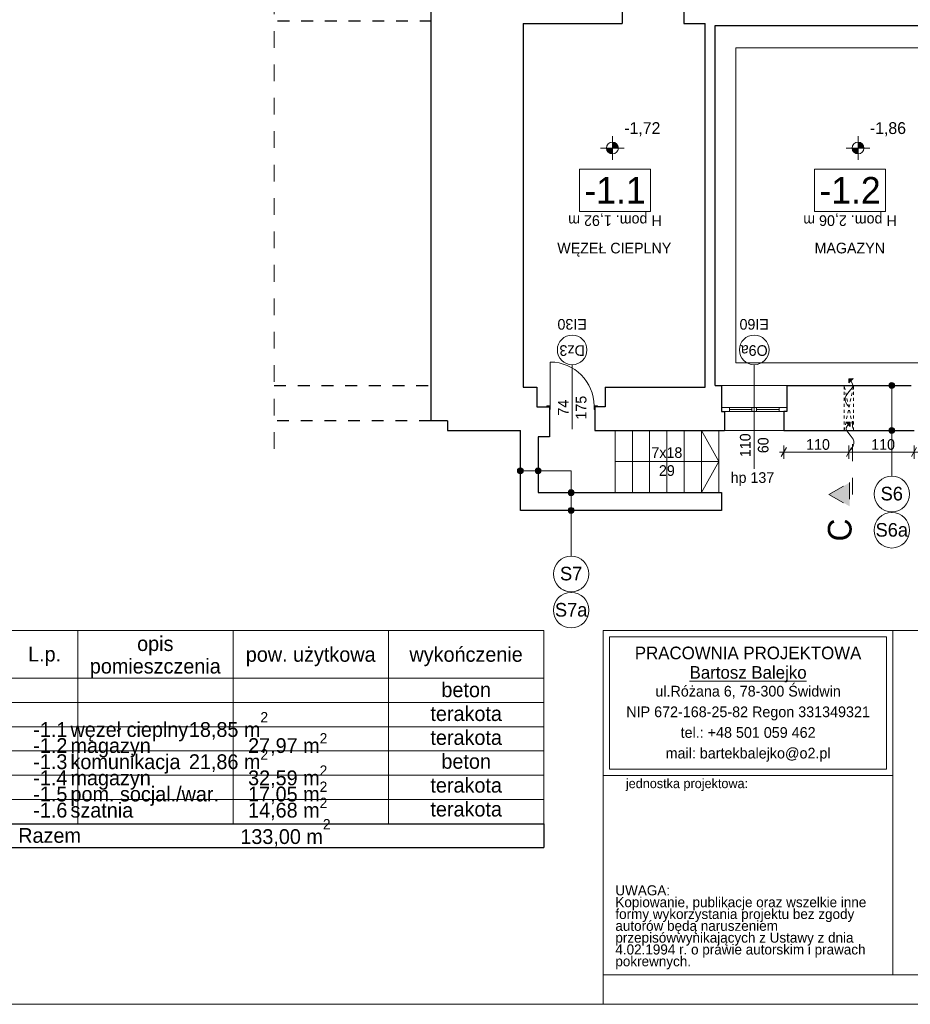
# Model space of a CAD drawing. Extents: x -145259 to -66341, y -2316 to 227384.
# Tile 14 of 143: x -95115 to -80072, y -2316 to 14310. Entities that reach past the tile are written whole.
import ezdxf

# ---------------------------------------------------------------- set-up
doc = ezdxf.new("R2010")
doc.units = 0
doc.header["$MEASUREMENT"] = 0
for name, pattern in [('Dashed', [564.444447, 282.222223, -282.222223]), ('Hidden Line', [100, 50, -50]), ('Przerywana', [400, 200, -200])]:
    doc.linetypes.add(name, pattern=pattern)
for name, color, linetype in [('A-Okna', 7, 'Continuous'), ('Arch opisy', 7, 'Continuous'), ('Arch wymiary', 7, 'Continuous'), ('INWENT RZĘDNE', 7, 'Continuous')]:
    doc.layers.add(name, color=color, linetype=linetype)
for name, color, linetype, lineweight in [('A-Okna_Nr_Pióra__21', 7, 'Continuous', 13), ('A-Okna_Nr_Pióra__5', 7, 'Continuous', 13), ('Arch opisy okien_Nr_Pióra__21', 7, 'Continuous', 13), ('Arch opisy_Nr_Pióra__1', 7, 'Continuous', 25), ('Arch opisy_Nr_Pióra__21', 7, 'Continuous', 13), ('arch przekroje_Nr_Pióra__21', 7, 'Continuous', 13), ('arch przekroje_Nr_Pióra__5', 7, 'Continuous', 13), ('ARCH TABELA_Nr_Pióra__21', 7, 'Continuous', 13), ('ARCH TABELA_Nr_Pióra__7', 7, 'Continuous', 13), ('Arch wymiary_Nr_Pióra__21', 7, 'Continuous', 13), ('Arch wymiary_Nr_Pióra__5', 7, 'Continuous', 13), ('INWENT OPISY_Nr_Pióra__21', 7, 'Continuous', 13), ('INWENT RZĘDNE_Nr_Pióra__21', 7, 'Continuous', 13), ('INWENT. DRZWI_Nr_Pióra__21', 7, 'Continuous', 13), ('INWENT. OKNA_Nr_Pióra__21', 7, 'Continuous', 13), ('INWENT.ŚCIANY_Nr_Pióra__1', 7, 'Continuous', 25), ('INWENT.ŚCIANY_Nr_Pióra__21', 7, 'Continuous', 13), ('Istniejące schody_Nr_Pióra__21', 7, 'Continuous', 13)]:
    doc.layers.add(name, color=color, linetype=linetype, lineweight=lineweight)
doc.styles.add('GENERATED_STYLE_1', font='txt')
doc.styles.add('GENERATED_STYLE_10', font='txt')
doc.styles.add('GENERATED_STYLE_2', font='txt')
doc.styles.add('GENERATED_STYLE_4', font='txt')
doc.styles.add('GENERATED_STYLE_5', font='txt')
doc.styles.add('GENERATED_STYLE_6', font='txt')
doc.styles.add('GENERATED_STYLE_7', font='txt')
doc.styles.add('GENERATED_STYLE_8', font='txt')
doc.styles.add('GENERATED_STYLE_9', font='txt')
doc.dimstyles.new('GENERATED_STYLE__2', dxfattribs={"dimtxt": 179.999995, "dimasz": 114, "dimexe": 0.18, "dimexo": 0, "dimgap": 0.09, "dimtad": 1, "dimtih": 1, "dimtoh": 1, "dimdec": 0, "dimlfac": 0.1, "dimzin": 0, "dimdsep": 46, "dimtxsty": 'GENERATED_STYLE_1', "dimblk": 'ARROWHEAD_2', "dimblk1": 'ARROWHEAD_2', "dimblk2": 'ARROWHEAD_2', "dimcen": 0.09, "dimclrd": 7, "dimclre": 7, "dimclrt": 7, "dimazin": 0, "dimtfac": 1, "dimtdec": 4, "dimtmove": 0, "dimatfit": 3, "dimfxl": 0, "dimtolj": 1, "dimtzin": 0, "dimarcsym": 0})

# ---------------------------------------------------------------- blocks, each defined once
blk = doc.blocks.new('Linia_37', base_point=(-86659, 6693))
at = {"layer": 'Arch opisy_Nr_Pióra__21', "linetype": 'Continuous'}
for points in [[(-86609, 6693), (-86613, 6712), (-86623, 6728), (-86640, 6739), (-86659, 6743), (-86678, 6739), (-86694, 6728), (-86705, 6712), (-86709, 6693), (-86705, 6673), (-86694, 6657), (-86678, 6646), (-86659, 6643), (-86640, 6646), (-86623, 6657), (-86613, 6673)], [(-86309, 6693), (-86313, 6712), (-86323, 6728), (-86340, 6739), (-86359, 6743), (-86378, 6739), (-86394, 6728), (-86405, 6712), (-86409, 6693), (-86405, 6673), (-86394, 6657), (-86378, 6646), (-86359, 6643), (-86340, 6646), (-86323, 6657), (-86313, 6673)]]:
    blk.add_hatch(color=256, dxfattribs=at).paths.add_polyline_path(points, flags=0)
blk.add_line((-86609, 6693), (-86409, 6693), dxfattribs=at)
for centre in [(-86659, 6693), (-86359, 6693)]:
    blk.add_circle(centre, 50, dxfattribs=at)
blk = doc.blocks.new('Linia_38', base_point=(-85801, 6693))
at = {"layer": 'Arch opisy_Nr_Pióra__21', "linetype": 'Continuous'}
blk.add_line((-85801, 6693), (-85801, 5251), dxfattribs=at)
blk.add_circle((-85801, 4951), 300, dxfattribs=at)
blk = doc.blocks.new('Linia_39', base_point=(-85801, 6324))
at = {"layer": 'Arch opisy_Nr_Pióra__21', "linetype": 'Continuous'}
for points in [[(-85751, 6324), (-85754, 6343), (-85765, 6359), (-85782, 6370), (-85801, 6374), (-85820, 6370), (-85836, 6359), (-85847, 6343), (-85851, 6324), (-85847, 6304), (-85836, 6288), (-85820, 6277), (-85801, 6274), (-85782, 6277), (-85765, 6288), (-85754, 6304)], [(-85751, 6024), (-85754, 6043), (-85765, 6059), (-85782, 6070), (-85801, 6074), (-85820, 6070), (-85836, 6059), (-85847, 6043), (-85851, 6024), (-85847, 6004), (-85836, 5988), (-85820, 5977), (-85801, 5974), (-85782, 5977), (-85765, 5988), (-85754, 6004)]]:
    blk.add_hatch(color=256, dxfattribs=at).paths.add_polyline_path(points, flags=0)
blk.add_line((-85801, 6274), (-85801, 6074), dxfattribs=at)
for centre in [(-85801, 6324), (-85801, 6024)]:
    blk.add_circle(centre, 50, dxfattribs=at)
blk = doc.blocks.new('Linia_40', base_point=(-85801, 4951))
at = {"layer": 'Arch opisy_Nr_Pióra__21', "linetype": 'Continuous'}
blk.add_line((-85801, 4651), (-85801, 4639), dxfattribs=at)
for centre in [(-85801, 4951), (-85801, 4339)]:
    blk.add_circle(centre, 300, dxfattribs=at)
blk = doc.blocks.new('Linia_43', base_point=(-80385, 8134))
at = {"layer": 'Arch opisy_Nr_Pióra__21', "linetype": 'Continuous'}
for points in [[(-80335, 8134), (-80339, 8153), (-80349, 8169), (-80366, 8180), (-80385, 8184), (-80404, 8180), (-80420, 8169), (-80431, 8153), (-80435, 8134), (-80431, 8114), (-80420, 8098), (-80404, 8087), (-80385, 8084), (-80366, 8087), (-80349, 8098), (-80339, 8114)], [(-80335, 7374), (-80339, 7393), (-80349, 7409), (-80366, 7420), (-80385, 7424), (-80404, 7420), (-80420, 7409), (-80431, 7393), (-80435, 7374), (-80431, 7354), (-80420, 7338), (-80404, 7327), (-80385, 7324), (-80366, 7327), (-80349, 7338), (-80339, 7354)]]:
    blk.add_hatch(color=256, dxfattribs=at).paths.add_polyline_path(points, flags=0)
blk.add_line((-80385, 8084), (-80385, 7424), dxfattribs=at)
for centre in [(-80385, 8134), (-80385, 7374)]:
    blk.add_circle(centre, 50, dxfattribs=at)
blk = doc.blocks.new('Linia_44', base_point=(-80385, 6301))
at = {"layer": 'Arch opisy_Nr_Pióra__21', "linetype": 'Continuous'}
blk.add_line((-80385, 6001), (-80385, 5989), dxfattribs=at)
for centre in [(-80385, 6301), (-80385, 5689)]:
    blk.add_circle(centre, 300, dxfattribs=at)
blk = doc.blocks.new('Linia_45', base_point=(-80385, 7374))
at = {"layer": 'Arch opisy_Nr_Pióra__21', "linetype": 'Continuous'}
blk.add_line((-80385, 7374), (-80385, 6601), dxfattribs=at)
blk.add_circle((-80385, 6301), 300, dxfattribs=at)
blk = doc.blocks.new('Krzywa_7', base_point=(-81085, 7042))
at = {"layer": 'A-Okna_Nr_Pióra__21', "linetype": 'Continuous'}
blk.add_hatch(color=256, dxfattribs=at).paths.add_polyline_path([(-81085, 7512), (-81086, 7442), (-81156, 7513)], flags=0)
for p, q in [((-81085, 7512), (-81156, 7513)), ((-81086, 7442), (-81156, 7513)), ((-81085, 7512), (-81086, 7442))]:
    blk.add_line(p, q, dxfattribs=at)
at = {"layer": 'A-Okna_Nr_Pióra__5', "linetype": 'Continuous', "flags": 128}
blk.add_lwpolyline([(-81085, 7042), (-81056, 7073), (-81035, 7108), (-81023, 7153), (-81025, 7191), (-81038, 7228), (-81085, 7292), (-81145, 7366), (-81152, 7398), (-81148, 7428), (-81121, 7477)], dxfattribs=at)
blk = doc.blocks.new('Krzywa_8', base_point=(-81110, 7778))
at = {"layer": 'A-Okna_Nr_Pióra__21', "linetype": 'Continuous'}
blk.add_hatch(color=256, dxfattribs=at).paths.add_polyline_path([(-81110, 8248), (-81039, 8249), (-81109, 8178)], flags=0)
for p, q in [((-81110, 8248), (-81039, 8249)), ((-81110, 8248), (-81109, 8178)), ((-81039, 8249), (-81109, 8178))]:
    blk.add_line(p, q, dxfattribs=at)
at = {"layer": 'A-Okna_Nr_Pióra__5', "linetype": 'Continuous', "flags": 128}
blk.add_lwpolyline([(-81110, 7778), (-81139, 7809), (-81160, 7844), (-81172, 7889), (-81170, 7927), (-81157, 7964), (-81110, 8028), (-81050, 8102), (-81043, 8134), (-81047, 8163), (-81074, 8213)], dxfattribs=at)
blk = doc.blocks.new('*D1384')
at = {"layer": 'Arch wymiary_Nr_Pióra__5', "linetype": 'Continuous'}
for p, q in [((-82282, 7009), (-82209, 7009)), ((-82165, 7084), (-82252, 6934)), ((-82209, 6897), (-82209, 7122)), ((-82209, 7009), (-81109, 7009)), ((-81065, 7084), (-81152, 6934)), ((-81109, 6897), (-81109, 7122))]:
    blk.add_line(p, q, dxfattribs=at)
at = {"layer": 'Arch wymiary_Nr_Pióra__21', "char_height": 180, "attachment_point": 7, "style": 'GENERATED_STYLE_1'}
for insert in [(-81832, 7045), (-80732, 7045)]:
    blk.add_mtext('{110}', dxfattribs=dict(at, insert=insert))
blk = doc.blocks.new('ARROWHEAD_2')
at = {"color": 0, "linetype": 'Continuous', "lineweight": 0}
for p, q in [((0, 0), (-1, 0)), ((-0.38, -0.66), (0.38, 0.66))]:
    blk.add_line(p, q, dxfattribs=at)
blk = doc.blocks.new('*D1385')
at = {"layer": 'Arch wymiary_Nr_Pióra__5', "linetype": 'Continuous'}
for p, q in [((-81065, 7084), (-81152, 6934)), ((-81109, 6897), (-81109, 7122)), ((-81109, 7009), (-80009, 7009)), ((-80052, 6934), (-79965, 7084)), ((-80009, 6897), (-80009, 7122)), ((-80009, 7009), (-79935, 7009))]:
    blk.add_line(p, q, dxfattribs=at)
at = {"layer": 'Arch wymiary_Nr_Pióra__21', "char_height": 180, "attachment_point": 7, "style": 'GENERATED_STYLE_1'}
for insert in [(-81832, 7045), (-80732, 7045)]:
    blk.add_mtext('{110}', dxfattribs=dict(at, insert=insert))
blk = doc.blocks.new('Koty wysokościowe_11', base_point=(-80954, 12143))
at = {"layer": 'INWENT RZĘDNE_Nr_Pióra__21', "linetype": 'Continuous'}
for points in [[(-80954, 12143), (-81054, 12143), (-81047, 12104), (-81025, 12072), (-80992, 12050), (-80954, 12043)], [(-80954, 12143), (-80854, 12143), (-80862, 12181), (-80883, 12213), (-80916, 12235), (-80954, 12243)]]:
    blk.add_hatch(color=256, dxfattribs=at).paths.add_polyline_path(points, flags=0)
for p, q in [((-80954, 11943), (-80954, 12343)), ((-81154, 12143), (-80754, 12143))]:
    blk.add_line(p, q, dxfattribs=at)
blk.add_circle((-80954, 12143), 100, dxfattribs=at)
at = {"layer": 'INWENT RZĘDNE_Nr_Pióra__21', "insert": (-80754, 12343), "char_height": 200, "attachment_point": 7, "style": 'GENERATED_STYLE_2'}
blk.add_mtext('{-1,86}', dxfattribs=at)
blk = doc.blocks.new('Koty wysokościowe_12', base_point=(-85103, 12143))
at = {"layer": 'INWENT RZĘDNE_Nr_Pióra__21', "linetype": 'Continuous'}
for points in [[(-85103, 12143), (-85203, 12143), (-85196, 12104), (-85174, 12072), (-85141, 12050), (-85103, 12043)], [(-85103, 12143), (-85003, 12143), (-85011, 12181), (-85032, 12213), (-85065, 12235), (-85103, 12243)]]:
    blk.add_hatch(color=256, dxfattribs=at).paths.add_polyline_path(points, flags=0)
for p, q in [((-85103, 11943), (-85103, 12343)), ((-85303, 12143), (-84903, 12143))]:
    blk.add_line(p, q, dxfattribs=at)
blk.add_circle((-85103, 12143), 100, dxfattribs=at)
at = {"layer": 'INWENT RZĘDNE_Nr_Pióra__21', "insert": (-84903, 12343), "char_height": 200, "attachment_point": 7, "style": 'GENERATED_STYLE_2'}
blk.add_mtext('{-1,72}', dxfattribs=at)

msp = doc.modelspace()

# ---------------------------------------------------------------- hatches: boundary and pattern name
at = {"layer": 'arch przekroje_Nr_Pióra__5', "linetype": 'Continuous'}
msp.add_hatch(color=256, dxfattribs=at).paths.add_polyline_path([(-81096.9, 6093.2), (-81096.9, 6493.2), (-81446.9, 6293.2)], flags=0)

# ---------------------------------------------------------------- linework, layer by layer
at = {"layer": 'A-Okna_Nr_Pióra__5', "linetype": 'Hidden Line'}
for p, q in [((-81188.7, 7373.6), (-81188.7, 8133.6)), ((-81188.7, 8133.6), (-81028.7, 8133.6)), ((-81028.7, 7373.6), (-81188.7, 8133.6)), ((-81188.7, 7373.6), (-81028.7, 8133.6)), ((-81028.7, 7373.6), (-81028.7, 8133.6)), ((-81188.7, 7373.6), (-81028.7, 7373.6))]:
    msp.add_line(p, q, dxfattribs=at)
at = {"layer": 'Arch opisy okien_Nr_Pióra__21', "linetype": 'Continuous'}
for centre in [(-85783.7, 8733.6), (-82708.7, 8733.6)]:
    msp.add_circle(centre, 250, dxfattribs=at)
at = {"layer": 'Arch opisy_Nr_Pióra__1', "linetype": 'Continuous'}
for p, q in [((-95259.9, 731.7), (-86259.9, 731.7)), ((-86259.9, 731.7), (-86259.9, 330.2)), ((-95259.9, 330.2), (-86259.9, 330.2))]:
    msp.add_line(p, q, dxfattribs=at)
at = {"layer": 'Arch opisy_Nr_Pióra__21', "linetype": 'Continuous'}
for p, q in [((-85660.8, 11788.4), (-85660.8, 11068.4)), ((-84460.8, 11788.4), (-85660.8, 11788.4)), ((-84460.8, 11068.4), (-84460.8, 11788.4)), ((-80491, 11788.4), (-81691, 11788.4)), ((-81691, 11788.4), (-81691, 11068.4)), ((-80491, 11068.4), (-80491, 11788.4)), ((-85660.8, 11068.4), (-84460.8, 11068.4)), ((-81691, 11068.4), (-80491, 11068.4)), ((-86358.7, 6692.5), (-85800.7, 6692.5)), ((-95259.9, 3994.8), (-86259.9, 3994.8)), ((-94134.9, 731.7), (-94134.9, 3994.8)), ((-91509.9, 731.7), (-91509.9, 3994.8)), ((-88884.9, 731.7), (-88884.9, 3994.8)), ((-86259.9, 330.2), (-86259.9, 3994.8)), ((-95259.9, 3191.7), (-86259.9, 3191.7)), ((-95259.9, 2781.7), (-86259.9, 2781.7)), ((-95259.9, 2371.7), (-86259.9, 2371.7)), ((-95259.9, 1961.7), (-86259.9, 1961.7)), ((-95259.9, 1551.7), (-86259.9, 1551.7)), ((-95259.9, 1141.7), (-86259.9, 1141.7)), ((-95259.9, 731.7), (-86259.9, 731.7))]:
    msp.add_line(p, q, dxfattribs=at)
at = {"layer": 'arch przekroje_Nr_Pióra__5', "linetype": 'Dashed'}
for p, q in [((-81046.9, 6293.2), (-81046.9, 7528.8)), ((-81446.9, 6293.2), (-81096.9, 6493.2)), ((-81096.9, 6493.2), (-81096.9, 6093.2)), ((-81446.9, 6293.2), (-81096.9, 6093.2))]:
    msp.add_line(p, q, dxfattribs=at)
at = {"layer": 'ARCH TABELA_Nr_Pióra__21', "linetype": 'Continuous'}
for p, q in [((-85258.7, 3994.8), (-80365.1, 3994.8)), ((-85258.7, 1548), (-85258.7, 3994.8)), ((-85258.7, -1816.4), (-85258.7, 3994.8)), ((-85258.7, 3994.8), (-67758.7, 3994.8)), ((-80365.1, 3994.8), (-80365.1, -1816.4)), ((-80365.1, 1548), (-80365.1, 3994.8)), ((-85152.4, 1654.3), (-85152.4, 3888.4)), ((-85152.4, 3888.4), (-80471.5, 3888.4)), ((-80471.5, 1654.3), (-80471.5, 3888.4)), ((-80365.1, -1816.4), (-80365.1, 3594.8)), ((-85258.7, 1548), (-80365.1, 1548)), ((-85152.4, 1654.3), (-80471.5, 1654.3)), ((-85258.7, -1816.4), (-80365.1, -1816.4)), ((-85258.7, -2316.4), (-85258.7, -1816.4)), ((-85258.7, -2316.4), (-85258.7, -1816.4)), ((-85258.7, -2316.4), (-85258.7, -1816.4)), ((-67758.7, -1816.4), (-80365.1, -1816.4)), ((-67258.7, -2316.4), (-109058.7, -2316.4))]:
    msp.add_line(p, q, dxfattribs=at)
at = {"layer": 'INWENT OPISY_Nr_Pióra__21', "linetype": 'Dashed'}
msp.add_line((-90817.2, 7063.6), (-90817.2, 21983.6), dxfattribs=at)
at = {"layer": 'INWENT OPISY_Nr_Pióra__21', "linetype": 'Continuous'}
for p, q in [((-85783.7, 7393.6), (-85783.7, 8483.6)), ((-82708.7, 8483.6), (-82708.7, 6723.6))]:
    msp.add_line(p, q, dxfattribs=at)
at = {"layer": 'INWENT. DRZWI_Nr_Pióra__21', "linetype": 'Continuous'}
for p, q in [((-86153.7, 7788.6), (-86153.7, 8528.6)), ((-86153.7, 7788.6), (-86213.7, 7788.6)), ((-86213.7, 7773.6), (-86213.7, 7788.6)), ((-86153.7, 7728.6), (-86168.7, 7728.6)), ((-86153.7, 7728.6), (-86153.7, 7788.6)), ((-85413.7, 7728.6), (-85413.7, 7788.6)), ((-85413.7, 7788.6), (-85353.7, 7788.6)), ((-85413.7, 7728.6), (-85398.7, 7728.6)), ((-85353.7, 7773.6), (-85353.7, 7788.6))]:
    msp.add_line(p, q, dxfattribs=at)
msp.add_arc((-86153.7, 7788.6), 740, 0, 90, dxfattribs=at)
at = {"layer": 'INWENT. OKNA_Nr_Pióra__21', "linetype": 'Continuous'}
for p, q in [((-82158.7, 7763.6), (-83258.7, 7763.6)), ((-83258.7, 7693.6), (-82158.7, 7693.6)), ((-83128.7, 7693.6), (-83128.7, 7763.6)), ((-83128.7, 7728.6), (-82748.7, 7728.6)), ((-82748.7, 7693.6), (-82748.7, 7763.6)), ((-82668.7, 7693.6), (-82668.7, 7763.6)), ((-82668.7, 7728.6), (-82288.7, 7728.6)), ((-82288.7, 7693.6), (-82288.7, 7763.6))]:
    msp.add_line(p, q, dxfattribs=at)
at = {"layer": 'INWENT.ŚCIANY_Nr_Pióra__1', "linetype": 'Continuous'}
for p, q in [((-88168.7, 16633.6), (-88168.7, 7533.6)), ((-84938.7, 14643.6), (-84938.7, 14243.6)), ((-83898.7, 14783.6), (-83898.7, 14243.6)), ((-86608.7, 14243.6), (-86608.7, 8103.6)), ((-86608.7, 14243.6), (-84938.7, 14243.6)), ((-83898.7, 14243.6), (-83538.7, 14243.6)), ((-83538.7, 8103.6), (-83538.7, 14243.6)), ((-83368.7, 8133.6), (-83368.7, 14213.6)), ((-83368.7, 14213.6), (-78388.7, 14213.6)), ((-86608.7, 8103.6), (-86378.7, 8103.6)), ((-86378.7, 8103.6), (-86378.7, 7773.6)), ((-85228.7, 8103.6), (-85228.7, 7773.6)), ((-85228.7, 8103.6), (-83538.7, 8103.6)), ((-83368.7, 8133.6), (-83258.7, 8133.6)), ((-83258.7, 8133.6), (-83258.7, 7693.6)), ((-82158.7, 8133.6), (-82158.7, 7693.6)), ((-82158.7, 8133.6), (-80058.7, 8133.6)), ((-86378.7, 7773.6), (-86168.7, 7773.6)), ((-86168.7, 7773.6), (-86168.7, 7373.6)), ((-85228.7, 7773.6), (-85398.7, 7773.6)), ((-85398.7, 7773.6), (-85398.7, 7373.6)), ((-83258.7, 7693.6), (-83208.7, 7693.6)), ((-83208.7, 7693.6), (-83208.7, 7373.6)), ((-82158.7, 7693.6), (-82208.7, 7693.6)), ((-82208.7, 7693.6), (-82208.7, 7373.6)), ((-87888.7, 7533.6), (-88168.7, 7533.6)), ((-87888.7, 7533.6), (-87888.7, 7373.6)), ((-87888.7, 7373.6), (-86658.7, 7373.6)), ((-86658.7, 6023.6), (-86658.7, 7373.6)), ((-86168.7, 7373.6), (-86168.7, 7263.6)), ((-85398.7, 7373.6), (-83208.7, 7373.6)), ((-82208.7, 7373.6), (-80008.7, 7373.6)), ((-86168.7, 7263.6), (-86358.7, 7263.6)), ((-86358.7, 7263.6), (-86358.7, 6323.6)), ((-86358.7, 6323.6), (-83258.7, 6323.6)), ((-83258.7, 6323.6), (-83258.7, 6023.6)), ((-83258.7, 6023.6), (-86658.7, 6023.6))]:
    msp.add_line(p, q, dxfattribs=at)
at = {"layer": 'INWENT.ŚCIANY_Nr_Pióra__1', "linetype": 'Przerywana'}
for p, q in [((-88158.7, 14283.6), (-90817.2, 14283.6)), ((-90817.2, 8133.6), (-88158.7, 8133.6)), ((-88168.7, 7533.6), (-90817.2, 7533.6))]:
    msp.add_line(p, q, dxfattribs=at)
at = {"layer": 'INWENT.ŚCIANY_Nr_Pióra__21', "linetype": 'Continuous'}
for p, q in [((-83258.7, 8133.6), (-82158.7, 8133.6)), ((-83208.7, 7373.6), (-82208.7, 7373.6))]:
    msp.add_line(p, q, dxfattribs=at)
at = {"layer": 'Istniejące schody_Nr_Pióra__21', "linetype": 'Continuous'}
for p, q in [((-83018.7, 13833.6), (-78891, 13833.6)), ((-83018.7, 8513.6), (-83018.7, 13833.6)), ((-83018.7, 8513.6), (-78768.7, 8513.6)), ((-85058.7, 7373.6), (-85058.7, 6323.6)), ((-84767.1, 7373.6), (-84767.1, 6323.6)), ((-84475.4, 7373.6), (-84475.4, 6323.6)), ((-84183.7, 7373.6), (-84183.7, 6323.6)), ((-83892.1, 7373.6), (-83892.1, 6323.6)), ((-83600.4, 7373.6), (-83600.4, 6323.6)), ((-83308.7, 6848.6), (-83600.4, 7373.6)), ((-83308.7, 7373.6), (-83308.7, 6323.6)), ((-85058.7, 6848.6), (-83308.7, 6848.6)), ((-83308.7, 6848.6), (-83600.4, 6323.6))]:
    msp.add_line(p, q, dxfattribs=at)

# ---------------------------------------------------------------- block references
at = {"layer": 'A-Okna', "linetype": 'Continuous'}
for name, p in [('Krzywa_8', (-81109.8, 7777.7)), ('Krzywa_7', (-81085.5, 7041.8))]:
    msp.add_blockref(name, p, dxfattribs=at)
at = {"layer": 'Arch opisy', "linetype": 'Continuous'}
for name, p in [('Linia_43', (-80384.9, 8133.6)), ('Linia_45', (-80384.9, 7373.6)), ('Linia_37', (-86658.7, 6692.5)), ('Linia_38', (-85800.7, 6692.5)), ('Linia_44', (-80384.9, 6300.7)), ('Linia_39', (-85800.7, 6323.6)), ('Linia_40', (-85800.7, 4950.7))]:
    msp.add_blockref(name, p, dxfattribs=at)
at = {"layer": 'INWENT RZĘDNE'}
for name, p in [('Koty wysokościowe_12', (-85103.2, 12142.5)), ('Koty wysokościowe_11', (-80954.2, 12142.5))]:
    msp.add_blockref(name, p, dxfattribs=at)

# ---------------------------------------------------------------- texts
at = {"layer": 'Arch opisy okien_Nr_Pióra__21', "linetype": 'Continuous', "char_height": 180, "attachment_point": 2, "rotation": 180, "style": 'GENERATED_STYLE_8'}
for s, insert in [('{EI30}', (-85783.7, 9076.1)), ('{EI60}', (-82708.7, 9076.1)), ('{Dz3}', (-85783.7, 8633.3)), ('{O9a}', (-82708.7, 8633.3))]:
    msp.add_mtext(s, dxfattribs=dict(at, insert=insert))
at = {"layer": 'Arch opisy_Nr_Pióra__1', "linetype": 'Continuous'}
for s, insert, char_height, attachment_point, style in [('{-1.1}', (-85060.8, 11203.4), 450, 8, 'GENERATED_STYLE_5'), ('{-1.2}', (-81091, 11203.4), 450, 8, 'GENERATED_STYLE_5'), ('{WĘZEŁ CIEPLNY}', (-85072, 10543.7), 180, 2, 'GENERATED_STYLE_8'), ('{MAGAZYN}', (-81094.4, 10543.7), 180, 2, 'GENERATED_STYLE_8'), ('{S6}', (-80384.9, 6422.1), 230, 2, 'GENERATED_STYLE_6'), ('{S6a}', (-80384.9, 5810.5), 230, 2, 'GENERATED_STYLE_6'), ('{S7}', (-85800.7, 5072.1), 230, 2, 'GENERATED_STYLE_6'), ('{S7a}', (-85800.7, 4460.5), 230, 2, 'GENERATED_STYLE_6'), ('{L.p.}', (-94694.9, 3397), 250.01, 8, 'GENERATED_STYLE_6'), ('{pow. użytkowa}', (-90199.9, 3392.4), 250.009, 8, 'GENERATED_STYLE_6'), ('{wykończenie}', (-87574.9, 3392.4), 250.009, 8, 'GENERATED_STYLE_6'), ('{beton}', (-87573.6, 2866.8), 250.01, 8, 'GENERATED_STYLE_4'), ('{terakota}', (-87573.6, 2463.7), 250.01, 8, 'GENERATED_STYLE_4'), ('{terakota}', (-87573.6, 2060.7), 250.01, 8, 'GENERATED_STYLE_4'), ('{beton}', (-87573.6, 1657.6), 250.01, 8, 'GENERATED_STYLE_4'), ('{terakota}', (-87573.6, 1254.5), 250.01, 8, 'GENERATED_STYLE_4'), ('{terakota}', (-87573.6, 851.5), 250.01, 8, 'GENERATED_STYLE_4'), ('{Razem}', (-95139.9, 406.8), 250.01, 7, 'GENERATED_STYLE_6'), ('{ 133,00 m\\A1{\\H0.7x;\\S2^  ;}}', (-91481.1, 344.5), 250.009, 7, 'GENERATED_STYLE_6')]:
    msp.add_mtext(s, dxfattribs=dict(at, insert=insert, char_height=char_height, attachment_point=attachment_point, style=style))
at = {"layer": 'Arch opisy_Nr_Pióra__1', "linetype": 'Continuous', "char_height": 250.009}
for s, insert, width, attachment_point, line_spacing_factor, style in [('{opis\\Ppomieszczenia}', (-92824.9, 3194.2), 2402.028, 8, 0.912199, 'GENERATED_STYLE_6'), ('{    -1.1^Iwęzeł cieplny^I18,85 m\\A1{\\H0.7x;\\S2^  ;}^I\\P    -1.2^Imagazyn^I^I27,97 m\\A1{\\H0.7x;\\S2^  ;}^I\\P    -1.3^Ikomunikacja^I21,86 m\\A1{\\H0.7x;\\S2^  ;}^I\\P    -1.4^Imagazyn^I^I32,59 m\\A1{\\H0.7x;\\S2^  ;}^I\\P    -1.5^Ipom. socjal./war.^I17,05 m\\A1{\\H0.7x;\\S2^  ;}^I\\P    -1.6^Iszatnia^I^I14,68 m\\A1{\\H0.7x;\\S2^  ;}^I^I}', (-95257.4, 752), 6402.5, 7, 0.446313, 'GENERATED_STYLE_4')]:
    msp.add_mtext(s, dxfattribs=dict(at, insert=insert, width=width, attachment_point=attachment_point, line_spacing_factor=line_spacing_factor, style=style))
at = {"layer": 'arch przekroje_Nr_Pióra__21', "linetype": 'Continuous', "insert": (-81464.1, 5693.2), "char_height": 400, "attachment_point": 2, "rotation": 90, "style": 'GENERATED_STYLE_8'}
msp.add_mtext('{C}', dxfattribs=at)
at = {"layer": 'ARCH TABELA_Nr_Pióra__7', "linetype": 'Continuous', "insert": (-82811.9, 3723.5), "char_height": 212.766, "attachment_point": 2, "line_spacing_factor": 0.926719, "style": 'GENERATED_STYLE_10'}
msp.add_mtext('{PRACOWNIA PROJEKTOWA\\P\\LBartosz Balejko}', dxfattribs=at)
at = {"layer": 'ARCH TABELA_Nr_Pióra__7', "linetype": 'Continuous', "style": 'GENERATED_STYLE_9'}
for s, insert, char_height, width, attachment_point, line_spacing_factor in [('{ul.Różana 6, 78-300 Świdwin\\PNIP 672-168-25-82 Regon 331349321\\Ptel.: +48 501 059 462\\Pmail: bartekbalejko@o2.pl}', (-82811.9, 3061.5), 180.852, 7974.447, 2, 1.156383), ('{UWAGA:\\PKopiowanie, publikacje oraz wszelkie inne formy wykorzystania projektu bez zgody autorów będą naruszeniem przepisówwynikających z Ustawy z dnia 4.02.1994 r. o prawie autorskim i prawach pokrewnych.}', (-85053.6, -306.7), 170.2128, 4483.408, 1, 0.703415)]:
    msp.add_mtext(s, dxfattribs=dict(at, insert=insert, char_height=char_height, width=width, attachment_point=attachment_point, line_spacing_factor=line_spacing_factor))
at = {"layer": 'ARCH TABELA_Nr_Pióra__7', "linetype": 'Continuous', "insert": (-84875.8, 1493.3), "char_height": 159.58, "attachment_point": 1, "style": 'GENERATED_STYLE_9'}
msp.add_mtext('{jednostka projektowa:}', dxfattribs=at)
at = {"layer": 'INWENT OPISY_Nr_Pióra__21', "linetype": 'Continuous', "char_height": 180, "attachment_point": 2, "rotation": 180, "style": 'GENERATED_STYLE_7'}
for s, insert in [('{H pom. 1,92 m}', (-85060.8, 10827.2)), ('{H pom. 2,06 m}', (-81091, 10827.5))]:
    msp.add_mtext(s, dxfattribs=dict(at, insert=insert))
at = {"layer": 'INWENT OPISY_Nr_Pióra__21', "linetype": 'Continuous', "char_height": 180, "width": 1346.334, "attachment_point": 2, "rotation": 90, "style": 'GENERATED_STYLE_7'}
for s, insert, line_spacing_factor in [('{74\\P175}', (-86023.9, 7758.6), 1.004977), ('{110\\P60}', (-82949.9, 7123.6), 1.008888)]:
    msp.add_mtext(s, dxfattribs=dict(at, insert=insert, line_spacing_factor=line_spacing_factor))
at = {"layer": 'INWENT OPISY_Nr_Pióra__21', "linetype": 'Continuous', "insert": (-84183.7, 7089.8), "char_height": 180, "width": 1346.334, "attachment_point": 2, "line_spacing_factor": 1.008452, "style": 'GENERATED_STYLE_7'}
msp.add_mtext('{7x18\\P29}', dxfattribs=at)
at = {"layer": 'INWENT OPISY_Nr_Pióra__21', "linetype": 'Continuous', "insert": (-82738.7, 6668.3), "char_height": 180, "attachment_point": 2, "style": 'GENERATED_STYLE_7'}
msp.add_mtext('{hp 137}', dxfattribs=at)

# ---------------------------------------------------------------- dimensions: what is measured, and where the dimension line sits
at = {"layer": 'Arch wymiary', "linetype": 'Continuous'}
for p1, p2, picture, middle in [((-82208.7, 7373.6), (-81108.7, 7753.6), '*D1384', (-81635.7, 7135.3)), ((-81108.7, 7753.6), (-80008.7, 7373.6), '*D1385', (-80535.7, 7135.3))]:
    dim = msp.add_linear_dim(base=(-82208.7, 7009.3), p1=p1, p2=p2, dimstyle='GENERATED_STYLE__2', dxfattribs=at)
    dim.commit()
    dim.dimension.update_dxf_attribs({"geometry": picture, "text_midpoint": middle})

doc.saveas('drawing.dxf')
